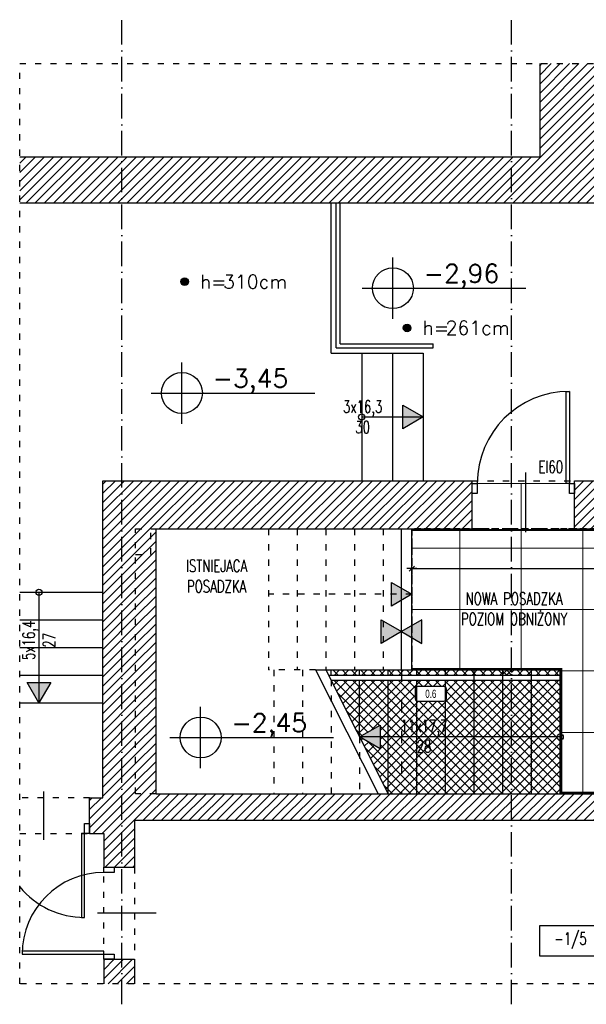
# Model space of a CAD drawing. Header units: millimetres. Extents: x 167273 to 188273, y -125105 to -88145.
# Tile 54 of 210: x 173827 to 174380, y -120587 to -119624. Entities that reach past the tile are written whole.
import ezdxf
from ezdxf.enums import TextEntityAlignment as Align

# ---------------------------------------------------------------- set-up
doc = ezdxf.new("R2010")
doc.units = ezdxf.units.MM
for name, pattern in [('ACAD_ISO03W100', [30, 12, -18]), ('ACAD_ISO10W100', [18, 12, -3, 0, -3]), ('HIDDEN', [9.525, 6.35, -3.175])]:
    doc.linetypes.add(name, pattern=pattern)
for name, color, linetype in [('!_ppoz', 10, 'Continuous'), ('!listwy', 30, 'HIDDEN'), ('a-op_drzwi', 40, 'Continuous'), ('a-op_text', 9, 'Continuous'), ('a-osie', 1, 'ACAD_ISO10W100'), ('a-poziomy', 9, 'Continuous'), ('a-wymiary', 9, 'Continuous'), ('b-cienka', 9, 'Continuous'), ('b-drzwi', 6, 'Continuous'), ('b-przerywana1', 9, 'ACAD_ISO03W100'), ('b-przerywana2', 2, 'ACAD_ISO03W100'), ('b-widokowa', 7, 'Continuous'), ('b-ściany', 2, 'Continuous'), ('h-hatch', 8, 'Continuous'), ('opis text', 9, 'Continuous')]:
    doc.layers.add(name, color=color, linetype=linetype)
doc.layers.add('!płytki jasne', color=7, linetype='Continuous', lineweight=5, true_color=0x878787)
doc.layers.add('x-pom', color=6, linetype='HIDDEN', plot=False)
doc.styles.add('PPAB_100', font='romans.shx', dxfattribs={"width": 0.7, "height": 12})
doc.styles.add('PPAB_50', font='romans.shx', dxfattribs={"width": 0.7, "height": 8})
doc.dimstyles.new('newPPAB_50', dxfattribs={"dimscale": 0, "dimtxt": 8, "dimasz": 1, "dimexe": 10, "dimexo": 10, "dimgap": 3.5, "dimtad": 1, "dimdec": 0, "dimzin": 0, "dimdsep": 46, "dimtxsty": 'PPAB_50', "dimblk": 'tick_50', "dimcen": 0.09, "dimdle": 5, "dimse1": 1, "dimse2": 1, "dimclrd": 9, "dimclre": 9, "dimclrt": 161, "dimadec": 0, "dimazin": 0, "dimtfac": 1, "dimtdec": 0, "dimtix": 1, "dimtofl": 0, "dimtmove": 2, "dimatfit": 3, "dimldrblk": 'tick_50', "dimfxl": 0, "dimtolj": 1, "dimtzin": 0, "dimarcsym": 0})
pattern_1 = [(45, (-27340.6366, 31489.7547), (-4.49012806, 4.49012806), [])]
pattern_2 = [(45, (-27340.6366, 31489.7547), (-4.49012806, 4.49012806), []), (135, (-27340.6366, 31489.7547), (-4.49012806, -4.49012806), [])]

# ---------------------------------------------------------------- blocks, each defined once
blk = doc.blocks.new('wysokosc')
at = {"layer": 'a-poziomy'}
h = blk.add_hatch(color=256, dxfattribs=at)
edge = h.paths.add_edge_path()
edge.add_arc((0, 0), 2.5, 0, 360)
blk.add_circle((0, 0), 2.5, dxfattribs=at)
at = {"layer": 'a-poziomy', "style": 'PPAB_50'}
blk.add_text('h=', height=9, dxfattribs=at).set_placement((10, 0), align=Align.MIDDLE_LEFT)
blk.add_attdef('WYSOKOSC', text='', height=9, dxfattribs=at).set_placement((25, 0), align=Align.MIDDLE_LEFT)
blk = doc.blocks.new('kotapozioma')
for p, q in [((49330.12, 104.43), (49330.12, 134.43)), ((49315.12, 119.43), (49395.12, 119.43))]:
    blk.add_line(p, q)
blk.add_circle((49330.12, 119.43), 10)
at = {"layer": 'opis text', "style": 'PPAB_50'}
for tag, p in [('ZNAK', (49345.12, 119.43)), ('WARTOSC', (49355.12, 119.43))]:
    blk.add_attdef(tag, text='', height=9, dxfattribs=at).set_placement(p, align=Align.BOTTOM_LEFT)
blk = doc.blocks.new('tick_50')
at = {"color": 9, "ltscale": 20}
for p, q in [((0, 10), (0, -10)), ((-5, 0), (5, 0))]:
    blk.add_line(p, q, dxfattribs=at)
at = {"color": 0}
blk.add_line((2.5, 2.5), (-2.5, -2.5), dxfattribs=at)

msp = doc.modelspace()

# ---------------------------------------------------------------- hatches: boundary and pattern name
at = {"layer": 'b-cienka'}
h = msp.add_hatch(color=256, dxfattribs=at)
h.paths.add_polyline_path([(174220.59, -120012.52), (174220.81, -120012.39), (174200.89, -120000.89), (174200.89, -120012.52)])
h.paths.add_polyline_path([(174200.89, -120012.52), (174200.89, -120023.89), (174220.59, -120012.52)])
h = msp.add_hatch(color=256, dxfattribs=at)
h.paths.add_polyline_path([(174209.59, -120186.02), (174209.81, -120185.89), (174189.89, -120174.39), (174189.89, -120186.02)])
h.paths.add_polyline_path([(174189.89, -120186.02), (174189.89, -120197.39), (174209.59, -120186.02)])
h = msp.add_hatch(color=256, dxfattribs=at)
h.paths.add_polyline_path([(174199.6, -120222.52), (174199.82, -120222.39), (174179.9, -120210.89), (174179.9, -120222.52)])
h.paths.add_polyline_path([(174179.9, -120222.52), (174179.9, -120233.89), (174199.6, -120222.52)])
h = msp.add_hatch(color=256, dxfattribs=at)
h.paths.add_polyline_path([(174200.05, -120222.52), (174199.82, -120222.39), (174219.74, -120210.89), (174219.74, -120222.52)])
h.paths.add_polyline_path([(174219.74, -120222.52), (174219.74, -120233.89), (174200.05, -120222.52)])
h = msp.add_hatch(color=256, dxfattribs=at)
h.paths.add_polyline_path([(173845.18, -120291.67), (173845.31, -120291.89), (173856.81, -120271.98), (173845.18, -120271.98)])
h.paths.add_polyline_path([(173845.18, -120271.98), (173833.81, -120271.98), (173845.18, -120291.67)])
h = msp.add_hatch(color=256, dxfattribs=at)
h.paths.add_polyline_path([(174159.04, -120325.26), (174158.81, -120325.39), (174178.73, -120336.89), (174178.73, -120325.26)])
h.paths.add_polyline_path([(174178.73, -120325.26), (174178.73, -120313.89), (174159.04, -120325.26)])
at = {"layer": 'h-hatch'}
h = msp.add_hatch(dxfattribs=at)
h.set_pattern_fill('ANSI31', color=256, scale=2, style=0)
h.set_pattern_definition(pattern_1)
h.paths.add_polyline_path([(174502.81, -119757.89), (174394.81, -119757.89), (174394.81, -119666.89), (174334.81, -119666.89), (174334.81, -119757.89), (173826.52, -119757.89), (173826.52, -119802.89), (174407.81, -119802.89), (174407.81, -119822.89), (174422.81, -119822.89), (174422.81, -119802.89), (174502.81, -119802.89)])
h = msp.add_hatch(dxfattribs=at)
h.set_pattern_fill('ANSI31', color=256, scale=2, style=0)
h.set_pattern_definition(pattern_1)
h.paths.add_polyline_path([(174717.81, -119880.89), (174675.81, -119880.89), (174675.81, -120074.89), (174422.81, -120074.89), (174422.81, -119912.89), (174407.81, -119912.89), (174407.81, -120074.89), (174368.81, -120074.89), (174368.81, -120121.89), (174675.81, -120121.89), (174675.81, -120192.89), (174676.81, -120192.89), (174717.81, -120192.89)])
h = msp.add_hatch(dxfattribs=at)
h.set_pattern_fill('ANSI31', color=256, scale=2, style=0)
h.set_pattern_definition(pattern_1)
h.paths.add_polyline_path([(174268.81, -120074.89), (173907.81, -120074.89), (173907.81, -120384.89), (173894.81, -120384.89), (173894.81, -120419.89), (173908.81, -120419.89), (173908.81, -120452.89), (173938.81, -120452.89), (173938.81, -120406.89), (174675.81, -120406.89), (174675.81, -120566.89), (174717.81, -120566.89), (174717.81, -120423.89), (174717.81, -120375.89), (174717.81, -120277.39), (174675.81, -120277.39), (174675.81, -120380.89), (174354.81, -120380.89), (173959.81, -120380.89), (173939.81, -120380.89), (173939.81, -120121.89), (173959.81, -120121.89), (174268.81, -120121.89)])
h = msp.add_hatch(dxfattribs=at)
h.set_pattern_fill('ANSI31', color=256, scale=2, style=0)
h.set_pattern_definition(pattern_1)
h.paths.add_polyline_path([(173954.81, -120121.89), (173939.81, -120121.89), (173939.81, -120146.89), (173954.81, -120146.89)])
h.paths.add_polyline_path([(173959.81, -120121.89), (173954.81, -120121.89), (173954.81, -120146.89), (173939.81, -120146.89), (173939.81, -120280.05), (173959.81, -120280.05)])
h.paths.add_polyline_path([(173959.81, -120280.05), (173939.81, -120280.05), (173939.81, -120380.89), (173959.81, -120380.89)])
h = msp.add_hatch(dxfattribs=at)
h.set_pattern_fill('ANSI37', color=256, scale=2, style=0)
h.set_pattern_definition(pattern_2)
h.paths.add_polyline_path([(174270.81, -120259.89), (174242.81, -120259.89), (174242.81, -120264.89), (174270.81, -120264.89)])
h.paths.add_polyline_path([(174242.81, -120259.89), (174214.81, -120259.89), (174214.81, -120264.89), (174242.81, -120264.89)])
h.paths.add_polyline_path([(174214.81, -120259.89), (174209.81, -120259.89), (174199.82, -120259.89), (174199.82, -120264.89), (174214.81, -120264.89)])
h.paths.add_polyline_path([(174199.82, -120259.89), (174186.81, -120259.89), (174186.81, -120264.89), (174199.82, -120264.89)])
h.paths.add_polyline_path([(174186.81, -120259.89), (174158.81, -120259.89), (174158.81, -120264.89), (174186.81, -120264.89)])
h.paths.add_polyline_path([(174158.81, -120259.89), (174130.81, -120259.89), (174130.81, -120264.89), (174158.81, -120264.89)])
h.paths.add_polyline_path([(174158.81, -120269.89), (174130.81, -120269.89), (174158.81, -120325.39)])
h.paths.add_polyline_path([(174186.81, -120269.89), (174158.81, -120269.89), (174158.81, -120325.39), (174178.73, -120313.89), (174178.73, -120325.39), (174186.81, -120325.39)])
h.paths.add_polyline_path([(174199.82, -120269.89), (174186.81, -120269.89), (174186.81, -120325.39), (174199.82, -120325.39)])
h.paths.add_polyline_path([(174214.81, -120275.99), (174214.81, -120269.89), (174199.82, -120269.89), (174199.82, -120325.39), (174214.81, -120325.39), (174214.81, -120290.52, -0.29203), (174213.37, -120288.25), (174213.37, -120278.25, -0.29203)])
h.paths.add_polyline_path([(174242.81, -120289.82, -0.227155), (174240.87, -120290.75), (174215.87, -120290.75, -0.108998), (174214.81, -120290.52), (174214.81, -120325.39), (174242.81, -120325.39)])
h.paths.add_polyline_path([(174242.81, -120269.89), (174214.81, -120269.89), (174214.81, -120275.99, -0.108998), (174215.87, -120275.75), (174240.87, -120275.75, -0.227155), (174242.81, -120276.69)])
h.paths.add_polyline_path([(174270.81, -120269.89), (174242.81, -120269.89), (174242.81, -120276.69, -0.170972), (174243.37, -120278.25), (174243.37, -120288.25, -0.170972), (174242.81, -120289.82), (174242.81, -120325.39), (174270.81, -120325.39)])
h.paths.add_polyline_path([(174270.81, -120325.39), (174242.81, -120325.39), (174242.81, -120380.89), (174270.81, -120380.89)])
h.paths.add_polyline_path([(174242.81, -120325.39), (174214.81, -120325.39), (174214.81, -120380.89), (174242.81, -120380.89)])
h.paths.add_polyline_path([(174214.81, -120325.39), (174199.82, -120325.39), (174199.82, -120380.89), (174214.81, -120380.89)])
h.paths.add_polyline_path([(174199.82, -120325.39), (174186.81, -120325.39), (174186.81, -120380.89), (174199.82, -120380.89)])
h.paths.add_polyline_path([(174186.81, -120325.39), (174178.73, -120325.39), (174178.73, -120336.89), (174158.81, -120325.39), (174186.81, -120380.89)])
h.paths.add_polyline_path([(174174.35, -120295.86), (174268.96, -120295.86), (174268.96, -120353.32), (174174.35, -120353.32)], flags=9)
h = msp.add_hatch(dxfattribs=at)
h.set_pattern_fill('ANSI37', color=256, scale=2, style=0)
h.set_pattern_definition(pattern_2)
h.paths.add_polyline_path([(174298.81, -120269.89), (174270.81, -120269.89), (174270.81, -120325.39), (174298.81, -120325.39)])
h.paths.add_polyline_path([(174298.81, -120325.39), (174270.81, -120325.39), (174270.81, -120380.89), (174298.81, -120380.89)])
h.paths.add_polyline_path([(174307.31, -120325.39), (174298.81, -120325.39), (174298.81, -120380.89), (174307.31, -120380.89)])
h.paths.add_polyline_path([(174307.31, -120269.89), (174298.81, -120269.89), (174298.81, -120325.39), (174307.31, -120325.39)])
h.paths.add_polyline_path([(174326.81, -120269.89), (174307.31, -120269.89), (174307.31, -120325.39), (174326.81, -120325.39)])
h.paths.add_polyline_path([(174354.81, -120328.39, -0.414214), (174351.81, -120325.39), (174326.81, -120325.39), (174326.81, -120380.89), (174354.81, -120380.89)])
h.paths.add_polyline_path([(174326.81, -120325.39), (174307.31, -120325.39), (174307.31, -120380.89), (174326.81, -120380.89)])
h.paths.add_polyline_path([(174354.81, -120269.89), (174326.81, -120269.89), (174326.81, -120325.39), (174351.81, -120325.39, -0.414214), (174354.81, -120322.39)])
h.paths.add_polyline_path([(174354.81, -120259.89), (174326.81, -120259.89), (174326.81, -120264.89), (174354.81, -120264.89)])
h.paths.add_polyline_path([(174326.81, -120259.89), (174307.31, -120259.89), (174307.31, -120264.89), (174326.81, -120264.89)])
h.paths.add_polyline_path([(174298.81, -120259.89), (174270.81, -120259.89), (174270.81, -120264.89), (174298.81, -120264.89)])
h = msp.add_hatch(dxfattribs=at)
h.set_pattern_fill('ANSI37', color=256, style=0)
h.set_pattern_definition([(45, (1219.3717, -33612), (-2.24506403, 2.24506403), []), (135, (1219.3717, -33612), (-2.24506403, -2.24506403), [])])
h.paths.add_polyline_path([(174307.31, -120259.89), (174298.81, -120259.89), (174298.81, -120264.89), (174307.31, -120264.89)])
h = msp.add_hatch(dxfattribs=at)
h.set_pattern_fill('ANSI31', color=256, scale=2, style=0)
h.set_pattern_definition(pattern_1)
h.paths.add_polyline_path([(173938.81, -120542.89), (173908.81, -120542.89), (173908.81, -120566.89), (173938.81, -120566.89)])

# ---------------------------------------------------------------- linework, layer by layer
at = {"layer": '!_ppoz'}
for points in [[(174363.81, -120077.39), (174360.81, -120077.39), (174360.79, -119987.39), (174363.79, -119987.39)], [(174273.81, -120087.39), (174268.81, -120087.39), (174268.81, -120077.39), (174273.81, -120077.39)], [(174368.81, -120087.39), (174363.81, -120087.39), (174363.81, -120077.39), (174368.81, -120077.39)]]:
    msp.add_lwpolyline(points, close=True, dxfattribs=at)
msp.add_arc((174363.81, -120077.39), 90, 90, 180, dxfattribs=at)
at = {"layer": '!listwy', "ltscale": 2, "const_width": 2}
for points in [[(174676.81, -120193.89), (174674.81, -120193.89), (174674.81, -120122.89), (174209.81, -120122.89)], [(174209.81, -120258.89), (174355.81, -120258.89), (174355.81, -120379.89), (174674.81, -120379.89), (174674.81, -120276.39), (174676.81, -120276.39)]]:
    msp.add_lwpolyline(points, dxfattribs=at)
at = {"layer": '!płytki jasne'}
for p, q in [((174316.81, -120259.89), (174316.81, -120077.39)), ((174256.81, -120259.89), (174256.81, -120121.89)), ((174376.81, -120380.89), (174376.81, -120121.89)), ((174209.81, -120140.89), (174675.81, -120140.89)), ((174209.81, -120200.89), (174676.81, -120200.89)), ((174354.81, -120260.89), (174676.81, -120260.89)), ((174354.81, -120320.89), (174675.81, -120320.89)), ((174354.81, -120380.89), (174675.81, -120380.89))]:
    msp.add_line(p, q, dxfattribs=at)
msp.add_lwpolyline([(174209.81, -120259.89), (174209.81, -120121.89), (174268.81, -120121.89), (174268.81, -120077.39), (174368.81, -120077.39), (174368.81, -120121.89), (174675.81, -120121.89), (174675.81, -120192.89), (174676.81, -120192.89), (174676.81, -120277.39), (174675.81, -120277.39), (174675.81, -120380.89), (174354.81, -120380.89), (174354.81, -120259.89)], close=True, dxfattribs=at)
at = {"layer": 'a-op_drzwi'}
for p, q in [((174321.31, -120124.99), (174321.31, -120066.66)), ((173849.81, -120378.72), (173849.81, -120426.14)), ((173959.99, -120497.89), (173902.57, -120497.89))]:
    msp.add_line(p, q, dxfattribs=at)
at = {"layer": 'a-op_text', "ltscale": 0.5}
msp.add_lwpolyline([(174215.87, -120275.75), (174240.87, -120275.75, -0.414214), (174243.37, -120278.25), (174243.37, -120288.25, -0.414214), (174240.87, -120290.75), (174215.87, -120290.75, -0.414214), (174213.37, -120288.25), (174213.37, -120278.25, -0.414214)], format="xyb", close=True, dxfattribs=at)
msp.add_lwpolyline([(174334.84, -120539.66), (174334.84, -120509.66), (174394.84, -120509.66), (174394.84, -120539.66)], close=True, dxfattribs=at)
at = {"layer": 'a-osie', "ltscale": 2}
for p, q in [((173926.31, -120586.88), (173926.31, -119623.89)), ((174307.31, -120586.88), (174307.31, -119623.89))]:
    msp.add_line(p, q, dxfattribs=at)
at = {"layer": 'b-cienka'}
for p, q in [((174135.81, -119944.89), (174135.81, -119802.89)), ((174139.81, -119940.89), (174139.81, -119802.89)), ((174135.81, -119944.89), (174230.81, -119944.89)), ((174139.81, -119940.89), (174230.81, -119940.89)), ((174230.81, -119944.89), (174230.81, -119940.89)), ((174160.81, -120012.39), (174220.81, -120012.39)), ((174199.82, -120259.51), (174199.82, -120121.51)), ((174209.81, -120259.89), (174209.81, -120121.89)), ((173845.31, -120183.89), (173845.31, -120291.89)), ((174354.81, -120325.39), (174158.81, -120325.39))]:
    msp.add_line(p, q, dxfattribs=at)
for points in [[(174200.89, -120023.89), (174200.89, -120000.89), (174220.81, -120012.39)], [(174189.89, -120197.39), (174189.89, -120174.39), (174209.81, -120185.89)], [(174179.9, -120233.89), (174179.9, -120210.89), (174199.82, -120222.39)], [(174219.74, -120233.89), (174219.74, -120210.89), (174199.82, -120222.39)], [(173833.81, -120271.98), (173856.81, -120271.98), (173845.31, -120291.89)], [(174178.73, -120313.89), (174178.73, -120336.89), (174158.81, -120325.39)]]:
    msp.add_lwpolyline(points, close=True, dxfattribs=at)
for centre in [(174160.81, -120012.39), (173845.31, -120183.89), (174354.81, -120325.39)]:
    msp.add_circle(centre, 3, dxfattribs=at)
at = {"layer": 'b-drzwi'}
for points in [[(173894.81, -120419.89), (173889.81, -120419.89), (173889.81, -120409.89), (173894.81, -120409.89)], [(173889.81, -120419.89), (173886.81, -120419.89), (173886.81, -120501.89), (173889.81, -120501.89)], [(173908.81, -120457.89), (173908.81, -120452.89), (173918.81, -120452.89), (173918.81, -120457.89)], [(173908.81, -120537.89), (173908.81, -120534.89), (173828.81, -120534.89), (173828.81, -120537.89)], [(173908.81, -120542.89), (173908.81, -120537.89), (173918.81, -120537.89), (173918.81, -120542.89)]]:
    msp.add_lwpolyline(points, close=True, dxfattribs=at)
for centre, radius, start, end in [((173908.81, -120537.89), 80, 90, 180), ((173889.81, -120419.89), 82, 219.4809, 270)]:
    msp.add_arc(centre, radius, start, end, dxfattribs=at)
at = {"layer": 'b-przerywana1', "ltscale": 0.5}
for p, q in [((174268.81, -120074.89), (174368.81, -120074.89)), ((173939.81, -120380.89), (173939.81, -120121.89)), ((173939.81, -120121.89), (173959.81, -120121.89)), ((173954.81, -120146.89), (173954.81, -120121.89)), ((174069.81, -120121.89), (174069.81, -120259.89)), ((174069.81, -120121.89), (174069.81, -120259.89)), ((174097.81, -120121.89), (174097.81, -120259.89)), ((174125.81, -120121.89), (174125.81, -120259.89)), ((174153.81, -120121.89), (174153.81, -120259.89)), ((174181.81, -120121.89), (174181.81, -120259.89)), ((174209.81, -120121.89), (174209.81, -120259.89)), ((174368.81, -120121.89), (174268.81, -120121.89)), ((173939.81, -120146.89), (173954.81, -120146.89)), ((174209.81, -120185.89), (174069.81, -120185.89)), ((174115.77, -120259.89), (174069.81, -120259.89)), ((174074.81, -120259.89), (174074.81, -120380.89)), ((174102.81, -120259.89), (174102.81, -120380.89)), ((174130.81, -120269.89), (174130.81, -120380.89)), ((174158.81, -120325.39), (174158.81, -120380.89)), ((173959.81, -120380.89), (173939.81, -120380.89)), ((173894.81, -120384.89), (173826.52, -120384.89)), ((173826.52, -120419.89), (173894.81, -120419.89)), ((173908.81, -120542.89), (173908.81, -120452.89)), ((173938.81, -120452.89), (173938.81, -120542.89))]:
    msp.add_line(p, q, dxfattribs=at)
msp.add_lwpolyline([(173826.52, -120566.89), (173826.52, -119666.89), (177853.25, -119666.89), (177853.25, -120566.89)], close=True, dxfattribs=at)
at = {"layer": 'b-przerywana2', "linetype": 'ACAD_ISO03W100'}
msp.add_line((174199.82, -120259.51), (174199.82, -120380.89), dxfattribs=at)
at = {"layer": 'b-widokowa'}
for p, q in [((174130.81, -119949.89), (174130.81, -119802.89)), ((174130.81, -119949.89), (174220.81, -119949.89)), ((174160.81, -119949.89), (174160.81, -120074.89)), ((174190.81, -119949.89), (174190.81, -120074.89)), ((174220.81, -119949.89), (174220.81, -120074.89)), ((173826.52, -120183.89), (173907.81, -120183.89)), ((173826.52, -120210.89), (173907.81, -120210.89)), ((173826.52, -120237.89), (173907.81, -120237.89)), ((173826.52, -120264.89), (173907.81, -120264.89)), ((174115.77, -120259.89), (174354.81, -120259.89)), ((174128.29, -120264.89), (174354.81, -120264.89)), ((174130.81, -120264.89), (174130.81, -120259.89)), ((174158.81, -120264.89), (174158.81, -120259.89)), ((174186.81, -120264.89), (174186.81, -120259.89)), ((174214.81, -120264.89), (174214.81, -120259.89)), ((174242.81, -120264.89), (174242.81, -120259.89)), ((174270.81, -120380.89), (174270.81, -120259.89)), ((174298.81, -120380.89), (174298.81, -120259.89)), ((174326.81, -120380.89), (174326.81, -120259.89)), ((174354.81, -120380.89), (174354.81, -120259.89)), ((174130.81, -120269.89), (174354.81, -120269.89)), ((174158.81, -120325.39), (174158.81, -120269.89)), ((174186.81, -120380.89), (174186.81, -120269.89)), ((174214.81, -120380.89), (174214.81, -120269.89)), ((174242.81, -120380.89), (174242.81, -120269.89)), ((173826.52, -120291.89), (173907.81, -120291.89))]:
    msp.add_line(p, q, dxfattribs=at)
at = {"layer": 'b-ściany'}
for p, q in [((174334.81, -119666.89), (174334.81, -119757.89)), ((173826.52, -119757.89), (174334.81, -119757.89)), ((173826.52, -119802.89), (174106.42, -119802.89)), ((173826.52, -119802.89), (174407.81, -119802.89)), ((173907.81, -120384.89), (173907.81, -120074.89)), ((173907.81, -120074.89), (174268.81, -120074.89)), ((174268.81, -120121.89), (174268.81, -120074.89)), ((174368.81, -120121.89), (174368.81, -120074.89)), ((174368.81, -120074.89), (174407.81, -120074.89)), ((173959.81, -120121.89), (174268.81, -120121.89)), ((173959.81, -120380.89), (173959.81, -120121.89)), ((174368.81, -120121.89), (174675.81, -120121.89)), ((174115.77, -120259.89), (174176.81, -120380.89)), ((174125.77, -120259.89), (174186.81, -120380.89)), ((173959.81, -120380.89), (174675.81, -120380.89)), ((173894.81, -120419.89), (173894.81, -120384.89)), ((173894.81, -120384.89), (173907.81, -120384.89)), ((173938.81, -120406.89), (173938.81, -120452.89)), ((173938.81, -120406.89), (174675.81, -120406.89)), ((173894.81, -120419.89), (173908.81, -120419.89)), ((173908.81, -120419.89), (173908.81, -120452.89)), ((173908.81, -120452.89), (173938.81, -120452.89)), ((173908.81, -120542.89), (173908.81, -120566.89)), ((173908.81, -120542.89), (173938.81, -120542.89)), ((173938.81, -120542.89), (173938.81, -120566.89))]:
    msp.add_line(p, q, dxfattribs=at)
at = {"layer": 'x-pom'}
msp.add_lwpolyline([(174209.81, -120121.89), (174209.81, -120259.89), (174354.81, -120259.89), (174354.81, -120380.89), (174675.81, -120380.89), (174675.81, -120277.39), (174676.81, -120277.39), (174676.81, -120192.89), (174675.81, -120192.89), (174675.81, -120121.89), (174209.81, -120121.89)], close=True, dxfattribs=at)

# ---------------------------------------------------------------- block references
at = {"layer": 'a-poziomy'}
ref = msp.add_blockref('wysokosc', (173987.73, -119880.18), dxfattribs=dict(at, xscale=1.5, yscale=1.5, zscale=1.5))
ref.add_attrib('WYS', '   310cm', dxfattribs={"height": 13.5, "style": 'PPAB_50'}).set_placement((173995.23, -119880.18), align=Align.MIDDLE_LEFT)
ref = msp.add_blockref('wysokosc', (174205.14, -119925.31), dxfattribs=dict(at, xscale=1.5, yscale=1.5, zscale=1.5))
ref.add_attrib('WYS', '   261cm', dxfattribs={"height": 13.5, "style": 'PPAB_50'}).set_placement((174212.64, -119925.31), align=Align.MIDDLE_LEFT)
at = {"layer": 'opis text', "xscale": 2, "yscale": 2, "zscale": 2}
for p, values in [((75531.04, -120125.34), {'WARTOSC': '2,96', 'ZNAK': '-'}), ((75324.82, -120227.88), {'WARTOSC': '3,45', 'ZNAK': '-'}), ((75343.14, -120564.8), {'WARTOSC': '2,45', 'ZNAK': '-'})]:
    msp.add_blockref('kotapozioma', p, dxfattribs=at).add_auto_attribs(values)

# ---------------------------------------------------------------- texts
at = {"layer": '!_ppoz', "insert": (174333.6, -120061.21), "char_height": 12, "width": 2937.189, "attachment_point": 4, "style": 'PPAB_100'}
msp.add_mtext('{\\Fromans.shx|c238;EI60}', dxfattribs=at)
at = {"layer": 'a-op_text', "ltscale": 0.5, "attachment_point": 5}
for s, insert, char_height, width, style in [('{\\Fromans.shx|c238;3}x1{\\Fromans.shx|c238;6,3}\\P30', (174161.72, -120012.39), 12, 104.3033, 'PPAB_100'), ('{\\Fromans.shx|c238;ISTNIEJACA \\PPOSADZKA}', (174018.98, -120168.06), 12, 463.3171, 'PPAB_100'), ('{\\Fromans.shx|c238;NOWA POSADZKA \\PPOZIOM OBNIŻONY}', (174309.69, -120200.05), 12, 463.3171, 'PPAB_100'), ('{\\fArial|b0|i0|c238|p34;0.6}', (174228.37, -120283.25), 8, 60, 'PPAB_50'), ('{\\Fromans.shx|c238;11}x1{\\Fromans.shx|c238;7,7}\\P28', (174221.65, -120324.59), 12, 104.3033, 'PPAB_100'), ('-1/{\\Fromans.shx|c238;5}', (174364.84, -120524.66), 12, 60, 'PPAB_100')]:
    msp.add_mtext(s, dxfattribs=dict(at, insert=insert, char_height=char_height, width=width, style=style))
at = {"layer": 'a-op_text', "ltscale": 0.5, "insert": (173845.31, -120230.82), "char_height": 12, "width": 104.3033, "attachment_point": 5, "rotation": 90, "style": 'PPAB_100'}
msp.add_mtext('{\\Fromans.shx|c238;5}x{\\Fromans.shx|c238;16,4}\\P2{\\Fromans.shx|c238;7}', dxfattribs=at)

# ---------------------------------------------------------------- dimensions: what is measured, and where the dimension line sits
at = {"layer": 'a-wymiary'}
msp.add_linear_dim(base=(174675.81, -120160.79), p1=(174209.81, -120140.89), p2=(174675.81, -120140.89), location=(174453.08, -120153.29), dimstyle='newPPAB_50', override={"dimscale": 1}, dxfattribs=at).render()

doc.saveas('drawing.dxf')
